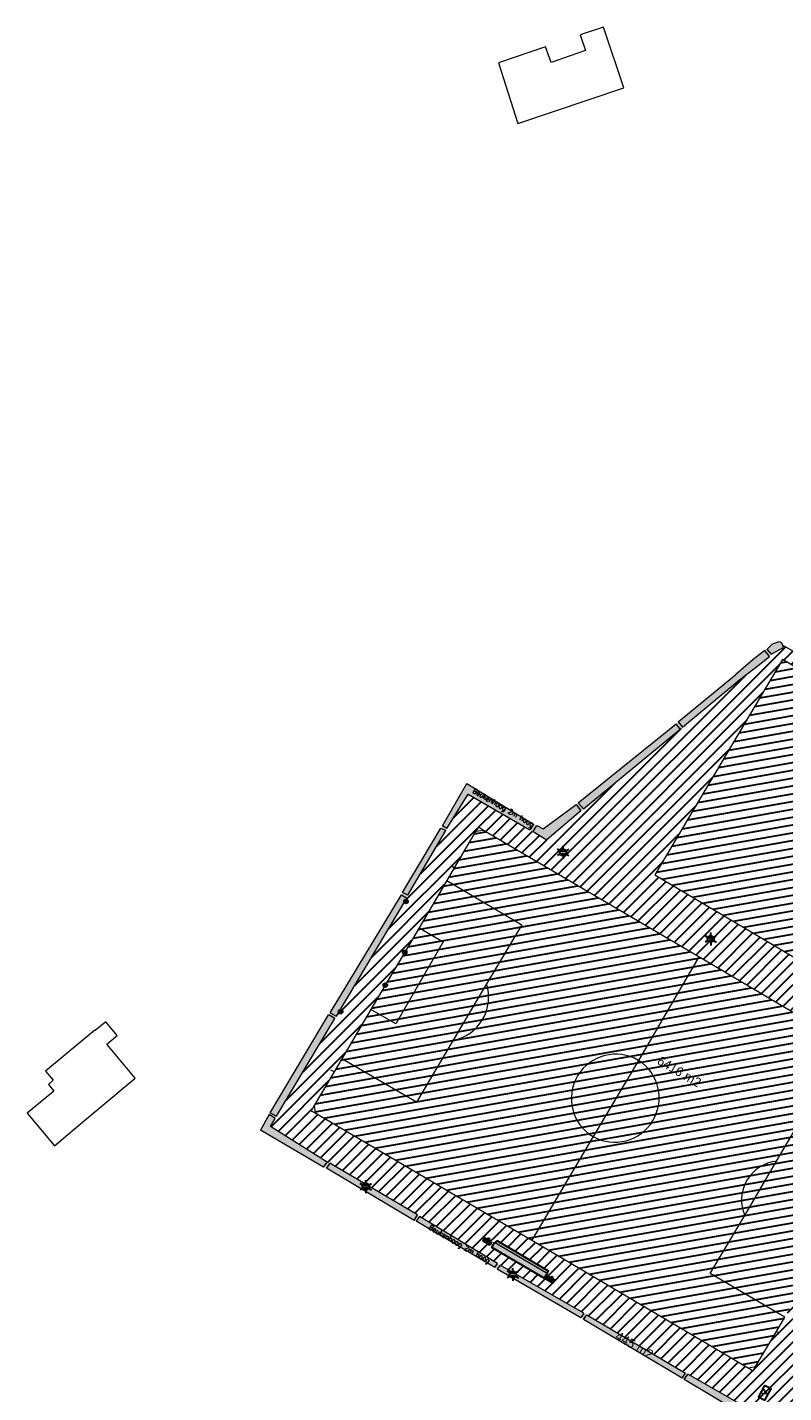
# Model space of a CAD drawing. Header units: metres. Extents: x 98034 to 106916, y 385129 to 392749.
# Tile 9 of 25: x 98708 to 98856, y 385486 to 385752. Entities that reach past the tile are written whole.
import ezdxf
from ezdxf.enums import TextEntityAlignment as Align

# ---------------------------------------------------------------- set-up
doc = ezdxf.new("R2010")
doc.units = ezdxf.units.M
for name, color, linetype, lineweight in [('0-BEBOUWING', 7, 'Continuous', 30), ('0-GRAS OM SPORTVELDEN', 2, 'Continuous', 30), ('0-GRAS SPORTVELDEN', 3, 'Continuous', 30), ('0-HAAG', 82, 'Continuous', 30), ('0-HOCKEYVELD', 130, 'Continuous', 30), ('0-VERHARDING', 5, 'Continuous', 30), ('_alg-maatvoering', 7, 'Continuous', 0), ('B-WE-GR-STRUIK-G', 90, 'Continuous', 13), ('B-WE-IE-GEBOUW-G', 10, 'Continuous', 0), ('B-WE-IE-MEUBILAIR_WEGMEUBILAIR-S', 7, 'Continuous', 30), ('B-WE-IE-OV-LICHTMAST-S', 40, 'Continuous', 30), ('B-WE-IE-TERREINAFSCHEIDING_KUNSTMATIG_HEKWERK-G', 6, 'Continuous', 0), ('B-WE-KL-DATA_CAI_KAST-S', 90, 'Continuous', 30), ('B-WE-OG-TOPOGRAFIE_BEBOUWING-G', 8, 'Continuous', 13), ('B-WE-VH-KANTVERHARDING-G', 60, 'Continuous', 13), ('B-WE-VV-MARKERING-G', 7, 'Continuous', 13), ('B-WE-VW-MARKERING_LANGS_STREEP_DOORGETROKKEN-G', 7, 'Continuous', 13), ('X-XX-AL-VERWIJZING-G', 7, 'Continuous', 13)]:
    doc.layers.add(name, color=color, linetype=linetype, lineweight=lineweight)
doc.layers.get('Defpoints').off()
doc.styles.add('ISO 1 1000 T2 5 0', font='font_iso.shx', dxfattribs={"height": 2.5})
doc.styles.add('NLCS-ISO', font='NLCS-ISO.ttf')
doc.styles.add('Style-STANDARD', font='STANDARD.shx')

# ---------------------------------------------------------------- blocks, each defined once
blk = doc.blocks.new('SIE-WEG_PAAL_VAST-flat-5-flat-1')
at = {"layer": 'B-WE-IE-MEUBILAIR_WEGMEUBILAIR-S', "flags": 128}
blk.add_lwpolyline([(0.07, 0.07), (0.07, 0.07)], dxfattribs=at)
at = {"layer": 'B-WE-IE-MEUBILAIR_WEGMEUBILAIR-S'}
blk.add_circle((0, 0), 0.15, dxfattribs=at)
blk.add_3dface([(0.07, 0.07), (-0.07, 0.07), (-0.07, -0.07), (0.07, -0.07)], dxfattribs=at)
at = {"layer": 'B-WE-IE-MEUBILAIR_WEGMEUBILAIR-S', "style": 'NLCS-ISO'}
blk.add_attdef('TYPE', (0, 0), '', height=0.35, dxfattribs=at)
blk = doc.blocks.new('SIE-WEG_PAAL_VAST-flat-10-flat-1')
at = {"layer": 'B-WE-IE-MEUBILAIR_WEGMEUBILAIR-S', "flags": 128}
blk.add_lwpolyline([(0.07, 0.07), (0.07, 0.07)], dxfattribs=at)
at = {"layer": 'B-WE-IE-MEUBILAIR_WEGMEUBILAIR-S'}
blk.add_circle((0, 0), 0.15, dxfattribs=at)
blk.add_3dface([(0.07, 0.07), (-0.07, 0.07), (-0.07, -0.07), (0.07, -0.07)], dxfattribs=at)
at = {"layer": 'B-WE-IE-MEUBILAIR_WEGMEUBILAIR-S', "style": 'NLCS-ISO'}
blk.add_attdef('TYPE', (0, 0), '', height=0.35, dxfattribs=at)
blk = doc.blocks.new('SIE-WEG_PAAL_VAST-flat-6-flat-1')
at = {"layer": 'B-WE-IE-MEUBILAIR_WEGMEUBILAIR-S', "flags": 128}
blk.add_lwpolyline([(0.07, 0.07), (0.07, 0.07)], dxfattribs=at)
at = {"layer": 'B-WE-IE-MEUBILAIR_WEGMEUBILAIR-S'}
blk.add_circle((0, 0), 0.15, dxfattribs=at)
blk.add_3dface([(0.07, 0.07), (-0.07, 0.07), (-0.07, -0.07), (0.07, -0.07)], dxfattribs=at)
at = {"layer": 'B-WE-IE-MEUBILAIR_WEGMEUBILAIR-S', "style": 'NLCS-ISO'}
blk.add_attdef('TYPE', (0, 0), '', height=0.35, dxfattribs=at)
blk = doc.blocks.new('B-SIE-WEG_LICHTMAST-SO_1')
at = {"ltscale": 0.1}
for p, q in [((-1.1, 0.63), (-2.19, 1.27)), ((0, 1.27), (0, 2.53)), ((1.1, 0.63), (2.19, 1.27)), ((-1.1, -0.63), (-2.19, -1.27)), ((0, -1.27), (0, -2.53)), ((1.1, -0.63), (2.19, -1.27))]:
    blk.add_line(p, q, dxfattribs=at)
at = {"flags": 128}
for points in [[(-1.16, 0.5), (1.16, 0.5)], [(-1.16, -0.5), (1.16, -0.5)]]:
    blk.add_lwpolyline(points, dxfattribs=at)
at = {"ltscale": 0.1}
blk.add_circle((0, 0), 1.27, dxfattribs=at)
at = {"style": 'NLCS-ISO'}
blk.add_attdef('TYPE', text='', height=1.8, dxfattribs=at).set_placement((0, 2.53), align=Align.BOTTOM_CENTER)
blk = doc.blocks.new('SIE-WEG_PAAL_VAST_1')
blk.add_hatch(color=256).paths.add_polyline_path([(-0.37, -0.37), (-0.37, 0.37), (0.37, 0.37), (0.37, -0.37)])
blk.add_circle((0, 0), 0.75)
blk.add_3dface([(0.37, 0.37), (-0.37, 0.37), (-0.37, -0.37), (0.37, -0.37)])
at = {"style": 'NLCS-ISO'}
blk.add_attdef('TYPE', (0, 0), '', height=1.75, dxfattribs=at)
blk = doc.blocks.new('SIE-WEG_AFVALBAK_TYPE_02')
at = {"linetype": 'Continuous'}
for p, q in [((1.56, -0.35), (-1.56, -0.35)), ((-1.33, -0.76), (-1.56, -0.35)), ((-1.33, -0.99), (-1.56, -1.72)), ((1.56, -1.72), (-1.56, -1.72)), ((1.33, -0.76), (-1.33, -0.76)), ((-1.33, -0.99), (-1.33, -0.76)), ((1.33, -0.99), (-1.33, -0.99)), ((-1.18, -1.16), (-1.3, -1.55)), ((1.3, -1.55), (-1.3, -1.55)), ((1.18, -1.16), (-1.18, -1.16)), ((1.18, -1.16), (1.3, -1.55)), ((1.33, -0.76), (1.56, -0.35)), ((1.33, -0.99), (1.33, -0.76)), ((1.33, -0.99), (1.56, -1.72))]:
    blk.add_line(p, q, dxfattribs=at)
for p, q in [((-1.56, -0.35), (-1.56, -1.72)), ((1.56, -0.35), (1.56, -1.72))]:
    blk.add_line(p, q)
blk.add_circle((0, 0), 0.354, dxfattribs=at)
blk = doc.blocks.new('SKL-DATA_TERREINKAST-SO_1')
for q in [(-0.82, 0.8), (0.82, 0.8)]:
    blk.add_line((0, -0.84), q)
blk.add_3dface([(2.52, 1.41), (-2.52, 1.41), (-2.52, -1.41), (2.52, -1.41)])
at = {"style": 'NLCS-ISO'}
blk.add_attdef('TYPE', text='', height=1.75, rotation=360, dxfattribs=at).set_placement((-0.17, 3.44), align=Align.MIDDLE_CENTER)
blk = doc.blocks.new('kadata')
at = {"layer": 'B-WE-OG-TOPOGRAFIE_BEBOUWING-G', "flags": 128}
for points in [[(98824.58, 385740.662), (98820.62, 385752.461), (98816.091, 385751.001), (98817.08, 385747.932), (98814.152, 385746.903), (98810.384, 385745.605), (98809.331, 385748.662), (98800.151, 385745.501), (98803.892, 385733.682), (98824.58, 385740.662)], [(98729.305, 385547.507), (98723.752, 385554.165), (98725.802, 385555.875), (98723.597, 385558.519), (98721.532, 385556.795), (98721.436, 385556.91), (98715.671, 385552.102), (98711.841, 385548.901), (98713.33, 385547.112), (98712.371, 385546.292), (98713.452, 385545.002), (98708.272, 385540.681)], [(98722.221, 385541.599), (98729.305, 385547.507)], [(98708.272, 385540.681), (98713.552, 385534.351)], [(98713.552, 385534.351), (98717.38, 385537.561), (98722.221, 385541.599)]]:
    blk.add_lwpolyline(points, dxfattribs=at)
blk = doc.blocks.new('B-SIE-WEG_LICHTMAST-SO_1_1')
at = {"ltscale": 0.1}
for p, q in [((-1.1, 0.63), (-2.19, 1.27)), ((0, 1.27), (0, 2.53)), ((1.1, 0.63), (2.19, 1.27)), ((-1.1, -0.63), (-2.19, -1.27)), ((0, -1.27), (0, -2.53)), ((1.1, -0.63), (2.19, -1.27))]:
    blk.add_line(p, q, dxfattribs=at)
at = {"flags": 128}
for points in [[(-1.16, 0.5), (1.16, 0.5)], [(-1.16, -0.5), (1.16, -0.5)]]:
    blk.add_lwpolyline(points, dxfattribs=at)
at = {"ltscale": 0.1}
blk.add_circle((0, 0), 1.27, dxfattribs=at)
at = {"style": 'NLCS-ISO'}
blk.add_attdef('TYPE', text='', height=1.8, dxfattribs=at).set_placement((0, 2.53), align=Align.BOTTOM_CENTER)

msp = doc.modelspace()

# ---------------------------------------------------------------- hatches: boundary and pattern name
at = {"layer": '0-BEBOUWING', "true_color": 0x636466, "extrusion": (0, 0, -1)}
msp.add_hatch(color=251, dxfattribs=at).paths.add_polyline_path([(-98809.08, 385508.52), (-98809.63, 385509.45), (-98809.57, 385509.49), (-98799.49, 385515.4), (-98799.39, 385515.46), (-98798.84, 385514.53)])
at = {"layer": '0-GRAS OM SPORTVELDEN', "ltscale": 0.2}
h = msp.add_hatch(dxfattribs=at)
h.set_pattern_fill('ANSI31', color=256, scale=0.1, pattern_type=2)
h.set_pattern_definition([(45, (0, 0), (-1.122532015, 1.122532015), [])])
h.paths.add_polyline_path([(98949.18, 385500.25), (98957.23, 385513.87), (98967.3, 385530.92), (98959.38, 385535.64), (98959.32, 385535.68), (98956.02, 385537.77), (98956.07, 385537.89), (98923.21, 385557.1), (98904.64, 385568.03), (98883.19, 385531.5), (98883.41, 385531.37), (98881.67, 385528.45), (98882.1, 385528.17), (98881.18, 385526.64), (98880.76, 385526.9), (98873.99, 385515.49), (98874.46, 385515.23), (98873.53, 385513.69), (98873.08, 385513.95), (98872.85, 385513.57), (98871.78, 385514.22), (98882.33, 385532.02), (98882.35, 385532.01), (98882.37, 385532.04), (98904.27, 385569.09), (98905.07, 385568.59), (98905.33, 385569.02), (98911.64, 385565.38), (98912.24, 385566.58), (98912.85, 385566.19), (98915.97, 385571.81), (98911.17, 385574.6), (98913.69, 385578.99), (98909.06, 385581.7), (98911.09, 385585.13), (98908.07, 385586.68), (98909.29, 385589.06), (98909.38, 385589), (98915.23, 385599.29), (98912.61, 385601.54), (98910.63, 385599.27), (98900.95, 385605.97), (98885.57, 385614.74), (98885.17, 385614.97), (98855.55, 385631.98), (98855.73, 385631.5), (98853.33, 385630.23), (98853, 385629.73), (98847.14, 385625.2), (98836.04, 385616.01), (98835.59, 385615.6), (98816.71, 385600.05), (98816.23, 385599.65), (98809.57, 385594), (98806.91, 385595.64), (98806.25, 385595.94), (98794.26, 385602.9), (98790.08, 385596.25), (98789.88, 385595.83), (98782.49, 385583.19), (98782.26, 385582.65), (98768.53, 385559.65), (98768.26, 385559.16), (98755.68, 385538.09), (98766.72, 385531.17), (98767.26, 385530.94), (98784.33, 385520.89), (98784.72, 385520.56), (98799.93, 385511.37), (98800.45, 385511.05), (98816.77, 385501.73), (98817.4, 385501.37), (98836.59, 385490.03), (98837.05, 385489.81), (98849.47, 385482.72), (98850.45, 385481.99), (98850.25, 385481.3), (98847.06, 385475.19), (98868.76, 385462.28), (98896.62, 385446.14), (98913.56, 385435.66), (98914.26, 385435.16), (98913.16, 385436.68), (98912.89, 385437.06), (98912.7, 385436.75), (98911.95, 385437.19), (98938.14, 385481.56)])
h.paths.add_polyline_path([(98854.36, 385498.13), (98850.28, 385491.32), (98849.79, 385490.48), (98848.83, 385491.02), (98806.64, 385515.92), (98764.41, 385540.74), (98763.63, 385541.19), (98764.21, 385542.22), (98768.08, 385548.76), (98769.61, 385551.3), (98775.23, 385560.89), (98778.07, 385565.67), (98781.88, 385572.07), (98784.71, 385576.87), (98790.07, 385586.09), (98791.52, 385588.56), (98795.69, 385595.61), (98796.22, 385596.47), (98797.24, 385595.85), (98839.22, 385571.16), (98881.61, 385546.16), (98882.41, 385545.62), (98881.92, 385544.69), (98878.06, 385538.22), (98877.93, 385537.93), (98876.34, 385535.3), (98870.85, 385526.14), (98868.01, 385521.3), (98864.21, 385514.89), (98861.41, 385510.11), (98855.96, 385500.89)], flags=17)
h.paths.add_polyline_path([(98880.66, 385519.01), (98905.33, 385560.96), (98905.98, 385562.03), (98906.9, 385561.5), (98913.72, 385557.52), (98916.41, 385555.95), (98925.72, 385550.52), (98941.74, 385541.01), (98950.68, 385535.76), (98953.26, 385534.24), (98960.4, 385529.99), (98961.28, 385529.42), (98960.79, 385528.61), (98935.87, 385486.4), (98911.23, 385444.39), (98910.6, 385443.35), (98909.66, 385443.87), (98902.89, 385447.84), (98900.19, 385449.47), (98890.97, 385455.03), (98874.85, 385464.45), (98865.66, 385469.89), (98862.96, 385471.47), (98856.32, 385475.45), (98855.26, 385476.06), (98855.78, 385476.93)], flags=17)
h.paths.add_polyline_path([(98809.84, 385509.94), (98809.57, 385509.49), (98809.63, 385509.45), (98809.08, 385508.52), (98798.84, 385514.53), (98799.39, 385515.46), (98799.49, 385515.4), (98799.79, 385515.88)], flags=17)
h.paths.add_polyline_path([(98884.09, 385555.59), (98858.21, 385570.87), (98856.13, 385572.11), (98830.66, 385587.16), (98855.55, 385629.16), (98881.26, 385614), (98883.37, 385612.76), (98908.93, 385597.57)], flags=17)
at = {"layer": '0-GRAS SPORTVELDEN'}
h = msp.add_hatch(dxfattribs=at)
h.set_pattern_fill('HATCH', color=256, scale=0.1, style=0, pattern_type=2)
h.set_pattern_definition([(10, (98867.332, 385607.7934), (-0.260472, 1.47721), [])])
h.paths.add_polyline_path([(98908.93, 385597.57), (98883.37, 385612.76), (98881.26, 385614), (98855.55, 385629.16), (98830.66, 385587.16), (98856.13, 385572.11), (98858.21, 385570.87), (98884.09, 385555.59)])
h = msp.add_hatch(dxfattribs=at)
h.set_pattern_fill('HATCH', color=256, scale=0.1, style=0, pattern_type=2)
h.set_pattern_definition([(10, (98822.8828, 385565.0032), (-0.260472, 1.477212), [])])
h.paths.add_polyline_path([(98881.61, 385546.16), (98839.22, 385571.16), (98797.24, 385595.85), (98795.69, 385595.61), (98791.52, 385588.56), (98790.07, 385586.09), (98784.71, 385576.87), (98781.88, 385572.07), (98778.07, 385565.67), (98775.23, 385560.89), (98769.61, 385551.3), (98768.08, 385548.76), (98764.21, 385542.22), (98764.41, 385540.74), (98806.64, 385515.92), (98848.83, 385491.02), (98850.28, 385491.32), (98854.36, 385498.13), (98855.96, 385500.89), (98861.41, 385510.11), (98864.21, 385514.89), (98868.01, 385521.3), (98870.85, 385526.14), (98876.34, 385535.3), (98877.93, 385537.93), (98878.06, 385538.22), (98881.92, 385544.69)])
at = {"layer": '0-HAAG', "true_color": 0x136734}
msp.add_hatch(color=116, dxfattribs=at).paths.add_polyline_path([(98913.03, 385434.59), (98896.46, 385444.98), (98867.97, 385461.36), (98846.96, 385473.33), (98846.28, 385474.06), (98845.98, 385474.79), (98846.2, 385475.33), (98846.46, 385475.94), (98848.5, 385480.5), (98848.59, 385481.4), (98847.96, 385481.82), (98836.32, 385488.76), (98835.93, 385489.04), (98816.72, 385500.47), (98816.21, 385500.77), (98799.89, 385510.29), (98799.41, 385510.58), (98784.09, 385519.67), (98783.72, 385519.77), (98766.58, 385529.98), (98766.04, 385530.19), (98753.73, 385537.42), (98755.4, 385540.42), (98755.4, 385540.75), (98755.65, 385540.75), (98767.01, 385559.89), (98767.35, 385560.28), (98781.21, 385583.26), (98781.46, 385583.71), (98788.91, 385596.3), (98789.25, 385596.75), (98793.95, 385604.99), (98806.99, 385597.09), (98807.59, 385596.83), (98808.84, 385596.14), (98815.3, 385600.89), (98815.7, 385601.2), (98834.81, 385616.6), (98835.19, 385617.04), (98849.82, 385629.17), (98852.09, 385630.9), (98852.5, 385631.15), (98853.58, 385632.24), (98854.93, 385632.67), (98855.37, 385632.43), (98855.73, 385631.5), (98853.33, 385630.23), (98853, 385629.73), (98847.14, 385625.2), (98836.04, 385616.01), (98835.59, 385615.6), (98816.71, 385600.05), (98816.23, 385599.65), (98809.57, 385594), (98806.91, 385595.64), (98806.25, 385595.94), (98794.26, 385602.9), (98790.08, 385596.25), (98789.88, 385595.83), (98782.49, 385583.19), (98782.26, 385582.65), (98768.53, 385559.65), (98768.26, 385559.16), (98756.85, 385540.14), (98756.61, 385539.66), (98755.68, 385538.09), (98766.72, 385531.17), (98767.26, 385530.94), (98784.33, 385520.89), (98784.72, 385520.56), (98799.93, 385511.37), (98800.45, 385511.05), (98816.77, 385501.73), (98817.4, 385501.37), (98836.59, 385490.03), (98837.05, 385489.81), (98849.47, 385482.72), (98850.45, 385481.99), (98850.25, 385481.3), (98847.24, 385475.61), (98847.06, 385475.19), (98868.76, 385462.28), (98896.62, 385446.14), (98913.56, 385435.66)])
at = {"layer": '0-VERHARDING', "true_color": 0x939598, "extrusion": (0, 0, -1)}
msp.add_hatch(color=252, dxfattribs=at).paths.add_polyline_path([(-98809.57, 385509.49), (-98809.84, 385509.94), (-98799.79, 385515.88), (-98799.49, 385515.4)])

# ---------------------------------------------------------------- linework, layer by layer
at = {"layer": '0-HOCKEYVELD', "flags": 128}
msp.add_lwpolyline([(98799.79, 385515.88), (98809.84, 385509.94), (98809.57, 385509.49), (98809.63, 385509.45), (98809.08, 385508.52), (98798.84, 385514.53), (98799.39, 385515.46), (98799.49, 385515.4)], close=True, dxfattribs=at)
at = {"layer": 'B-WE-GR-STRUIK-G', "flags": 128}
for points in [[(98852.5, 385631.16), (98852.5, 385631.15), (98853.58, 385632.24), (98854.93, 385632.67), (98855.37, 385632.43)], [(98835.19, 385617.04), (98836.04, 385616.01), (98847.14, 385625.2), (98850.76, 385627.99), (98853, 385629.73), (98852.09, 385630.9), (98849.82, 385629.17), (98846.42, 385626.26)], [(98852.5, 385631.16), (98853.33, 385630.23), (98855.73, 385631.5), (98855.37, 385632.43)], [(98835.19, 385617.04), (98846.42, 385626.26)], [(98815.7, 385601.2), (98834.81, 385616.6)], [(98815.7, 385601.2), (98816.71, 385600.05), (98835.59, 385615.6), (98834.81, 385616.6)], [(98790.08, 385596.25), (98789.25, 385596.75), (98793.95, 385604.99), (98806.99, 385597.09), (98806.25, 385595.94)], [(98790.08, 385596.25), (98794.26, 385602.9), (98806.25, 385595.94)], [(98806.91, 385595.64), (98807.59, 385596.83), (98808.84, 385596.14), (98815.3, 385600.89), (98816.23, 385599.65), (98809.57, 385594)], [(98782.49, 385583.19), (98781.46, 385583.71), (98788.91, 385596.3), (98789.88, 385595.83)], [(98782.49, 385583.19), (98789.88, 385595.83)], [(98806.91, 385595.64), (98809.57, 385594)], [(98767.35, 385560.28), (98781.21, 385583.26), (98782.26, 385582.65)], [(98767.35, 385560.28), (98768.53, 385559.65), (98782.26, 385582.65)], [(98755.65, 385540.75), (98767.01, 385559.89)], [(98755.65, 385540.75), (98756.85, 385540.14), (98768.26, 385559.16), (98767.01, 385559.89)], [(98766.04, 385530.19), (98766.72, 385531.17), (98755.68, 385538.09), (98756.61, 385539.66), (98755.4, 385540.42), (98753.73, 385537.42)], [(98766.04, 385530.19), (98753.73, 385537.42)], [(98783.72, 385519.77), (98784.33, 385520.89), (98767.26, 385530.94), (98766.58, 385529.98)], [(98783.72, 385519.77), (98766.58, 385529.98)], [(98799.41, 385510.58), (98799.93, 385511.37), (98784.72, 385520.56), (98784.09, 385519.67)], [(98799.41, 385510.58), (98784.09, 385519.67)], [(98816.77, 385501.73), (98800.45, 385511.05), (98799.89, 385510.29)], [(98816.77, 385501.73), (98816.21, 385500.77), (98799.89, 385510.29)], [(98816.72, 385500.47), (98817.4, 385501.37)], [(98835.93, 385489.04), (98816.72, 385500.47)], [(98817.4, 385501.37), (98836.59, 385490.03)], [(98835.93, 385489.04), (98836.59, 385490.03)], [(98846.46, 385475.94), (98848.5, 385480.5), (98848.59, 385481.4), (98847.96, 385481.82), (98836.32, 385488.76), (98837.05, 385489.81)], [(98846.46, 385475.94), (98847.24, 385475.61), (98850.25, 385481.3), (98850.45, 385481.99), (98849.47, 385482.72), (98837.05, 385489.81)]]:
    msp.add_lwpolyline(points, dxfattribs=at)
at = {"layer": 'B-WE-IE-GEBOUW-G'}
for p, q in [((98809.63, 385509.45), (98799.39, 385515.46)), ((98809.08, 385508.52), (98798.84, 385514.53)), ((98809.08, 385508.52), (98809.63, 385509.45))]:
    msp.add_line(p, q, dxfattribs=at)
at = {"layer": 'B-WE-IE-GEBOUW-G', "flags": 128}
msp.add_lwpolyline([(98799.39, 385515.46), (98798.84, 385514.53)], dxfattribs=at)
at = {"layer": 'B-WE-IE-TERREINAFSCHEIDING_KUNSTMATIG_HEKWERK-G', "flags": 128}
msp.add_lwpolyline([(98855.49, 385632.02), (98885.17, 385614.97)], dxfattribs=at)
at = {"layer": 'B-WE-VH-KANTVERHARDING-G', "flags": 128}
msp.add_lwpolyline([(98799.49, 385515.4), (98799.79, 385515.88), (98809.84, 385509.94), (98809.57, 385509.49)], dxfattribs=at)
at = {"layer": 'B-WE-VV-MARKERING-G', "flags": 128}
msp.add_lwpolyline([(98908.93, 385597.57), (98883.37, 385612.76), (98881.26, 385614), (98855.55, 385629.16), (98830.66, 385587.16), (98856.13, 385572.11), (98858.21, 385570.87), (98884.09, 385555.59)], close=True, dxfattribs=at)
for points in [[(98881.61, 385546.16), (98839.22, 385571.16), (98797.24, 385595.85), (98796.22, 385596.47), (98795.69, 385595.61), (98791.52, 385588.56), (98790.07, 385586.09), (98784.71, 385576.87), (98781.88, 385572.07), (98778.07, 385565.67), (98775.23, 385560.89), (98769.61, 385551.3), (98768.08, 385548.76), (98764.21, 385542.22), (98763.63, 385541.19), (98764.41, 385540.74), (98806.64, 385515.92), (98848.83, 385491.02), (98849.79, 385490.48), (98850.28, 385491.32), (98854.36, 385498.13), (98855.96, 385500.89)], [(98797.24, 385595.85), (98795.69, 385595.61)], [(98791.52, 385588.56), (98790.99, 385588.88)], [(98790.07, 385586.09), (98804.69, 385577.43), (98797.81, 385565.92), (98791.31, 385554.92), (98784.17, 385542.86), (98769.61, 385551.3)], [(98784.71, 385576.87), (98789.37, 385574.1), (98780.12, 385558.11), (98775.23, 385560.89)], [(98839.22, 385571.16), (98827.43, 385550.99), (98818.58, 385536.14), (98806.64, 385515.92)], [(98768.08, 385548.76), (98767.48, 385549.11)], [(98764.21, 385542.22), (98764.41, 385540.74)], [(98855.96, 385500.89), (98841.43, 385509.41), (98848.17, 385520.73), (98854.38, 385531.32), (98861.86, 385544.03), (98876.34, 385535.3)], [(98854.36, 385498.13), (98854.86, 385497.84)], [(98848.83, 385491.02), (98850.28, 385491.32)]]:
    msp.add_lwpolyline(points, dxfattribs=at)
at = {"layer": 'B-WE-VW-MARKERING_LANGS_STREEP_DOORGETROKKEN-G'}
for centre, radius, start, end in [((98789.68, 385563.3), 8.54, 281.0075, 17.8937), ((98823.01, 385543.56), 8.65, 59.2324, 239.1593), ((98822.82, 385543.68), 8.65, 240.6449, 57.7468), ((98855.16, 385523.75), 7.62, 95.903, 203.2919)]:
    msp.add_arc(centre, radius, start, end, dxfattribs=at)

# ---------------------------------------------------------------- block references
at = {"layer": 'B-WE-IE-MEUBILAIR_WEGMEUBILAIR-S'}
for name, p, xscale, yscale, zscale, rotation in [('SIE-WEG_PAAL_VAST_1', (98782.11, 385581.99, 12.96), 0.5, 0.5, 0.5, 360), ('SIE-WEG_PAAL_VAST_1', (98781.88, 385572.07, 12.97), 0.5, 0.5, 0.5, 360), ('SIE-WEG_PAAL_VAST_1', (98778.07, 385565.67, 12.96), 0.5, 0.5, 0.5, 360), ('SIE-WEG_PAAL_VAST_1', (98769.36, 385560.51, 12.97), 0.5, 0.5, 0.5, 360), ('SIE-WEG_AFVALBAK_TYPE_02', (98798.19, 385516.13, 12.97), 0.5, 0.5, 0.5, 329.4621254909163), ('SIE-WEG_AFVALBAK_TYPE_02', (98810.52, 385508.68, 12.94), 0.4999999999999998, 0.4999999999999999, 0.4999999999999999, 329.343899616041)]:
    msp.add_blockref(name, p, dxfattribs=dict(at, xscale=xscale, yscale=yscale, zscale=zscale, rotation=rotation))
at = {"layer": 'B-WE-IE-OV-LICHTMAST-S', "xscale": 0.5, "yscale": 0.5, "zscale": 0.5, "rotation": 360}
for name, p in [('B-SIE-WEG_LICHTMAST-SO_1', (98812.74, 385591.56, 12.92)), ('B-SIE-WEG_LICHTMAST-SO_1', (98841.52, 385574.67, 12.9)), ('B-SIE-WEG_LICHTMAST-SO_1', (98774.27, 385526.38, 12.9)), ('B-SIE-WEG_LICHTMAST-SO_1_1', (98802.95, 385509.24, 13.28))]:
    msp.add_blockref(name, p, dxfattribs=at)
at = {"layer": 'B-WE-KL-DATA_CAI_KAST-S', "xscale": 0.5, "yscale": 0.5, "zscale": 0.5, "rotation": 61.98098962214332}
msp.add_blockref('SKL-DATA_TERREINKAST-SO_1', (98852.07, 385486.18, 12.96), dxfattribs=at)
at = {"layer": 'Defpoints', "rotation": 360}
for name, p in [('SIE-WEG_PAAL_VAST-flat-10-flat-1', (98782.11, 385581.99)), ('SIE-WEG_PAAL_VAST-flat-6-flat-1', (98781.88, 385572.07)), ('SIE-WEG_PAAL_VAST-flat-5-flat-1', (98778.07, 385565.67))]:
    msp.add_blockref(name, p, dxfattribs=at)
at = {"layer": 'X-XX-AL-VERWIJZING-G', "rotation": 360}
msp.add_blockref('kadata', (0, 0), dxfattribs=at)
msp.add_blockref('kadata', (0, 0), dxfattribs=at)

# ---------------------------------------------------------------- texts
at = {"char_height": 1.8, "width": 34.453, "attachment_point": 1, "rotation": 329.6886, "style": 'ISO 1 1000 T2 5 0'}
for s, insert in [('6416 m2', (98831.81, 385551.96)), ('445 m2', (98823.63, 385498.27))]:
    msp.add_mtext(s, dxfattribs=dict(at, insert=insert))
at = {"layer": '_alg-maatvoering', "style": 'Style-STANDARD'}
for p in [(98795.49, 385604.12), (98786.94, 385519)]:
    msp.add_text('Beukenhaag 2m hoog', height=1, rotation=330, dxfattribs=at).set_placement(p, align=Align.TOP_LEFT)

doc.saveas('drawing.dxf')
